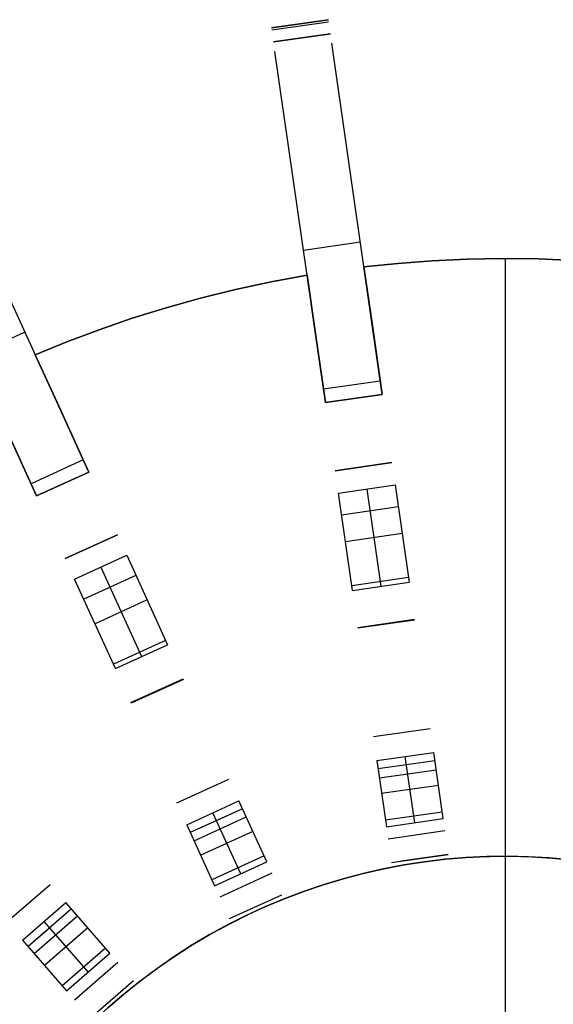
# Model space of a CAD drawing. Header units: millimetres. Extents: x 453 to 1057, y -213 to 387.
# Tile 9 of 17: x 653 to 765, y 181 to 387. Entities that reach past the tile are written whole.
import ezdxf

# ---------------------------------------------------------------- set-up
doc = ezdxf.new("R2010")
doc.units = ezdxf.units.MM

msp = doc.modelspace()

# ---------------------------------------------------------------- linework, layer by layer
for points in [[(706.09, 385.23), (717.97, 386.94)], [(706.09, 385.23), (717.97, 386.94)], [(717.97, 386.94), (706.09, 385.23)], [(706.15, 384.8), (718.03, 386.51)], [(706.51, 382.3), (718.39, 384.01)], [(718.39, 384.01), (706.51, 382.3)], [(729.23, 308.59), (718.68, 382)], [(717.35, 306.88), (706.8, 380.29)], [(667.85, 292.35), (637.04, 359.81)], [(656.93, 287.36), (626.13, 354.82)], [(724.66, 340.42), (712.78, 338.71)], [(784.66, 335.25), (777.02, 336.04), (769.42, 336.59), (761.89, 336.91), (754.42, 337.01), (747.03, 336.88), (739.72, 336.54), (732.51, 335.99), (725.4, 335.25)], [(784.66, 335.25), (777.02, 336.04), (769.42, 336.59), (761.89, 336.91), (754.42, 337.01), (747.03, 336.88), (739.72, 336.54), (732.51, 335.99), (725.4, 335.25)], [(725.4, 335.25), (732.51, 335.99), (739.72, 336.54), (747.03, 336.88), (754.42, 337.01), (761.89, 336.91), (769.42, 336.59), (777.02, 336.04), (784.66, 335.25)], [(784.66, 335.25), (777.02, 336.04), (769.42, 336.59), (761.89, 336.91), (754.42, 337.01), (747.03, 336.88), (739.72, 336.54), (732.51, 335.99), (725.4, 335.25)], [(725.4, 335.25), (732.51, 335.99), (739.72, 336.54), (747.03, 336.88), (754.42, 337.01), (761.89, 336.91), (769.42, 336.59), (777.02, 336.04), (784.66, 335.25)], [(725.4, 335.25), (732.51, 335.99), (739.72, 336.54), (747.03, 336.88), (754.42, 337.01), (761.89, 336.91), (769.42, 336.59), (777.02, 336.04), (784.66, 335.25)], [(755.03, 97.01), (755.03, 337.01)], [(755.03, 212.01), (755.03, 337.01)], [(755.03, 212.01), (755.03, 337.01)], [(755.03, 97.01), (755.03, 337.01)], [(725.4, 335.25), (727.1, 323.44)], [(727.1, 323.44), (725.4, 335.25)], [(725.4, 335.25), (727.1, 323.44)], [(727.1, 323.44), (725.4, 335.25)], [(713.52, 333.54), (705.97, 332.15), (698.52, 330.54), (691.2, 328.72), (684.01, 326.71), (676.96, 324.5), (670.04, 322.12), (663.28, 319.56), (656.66, 316.84)], [(713.52, 333.54), (705.97, 332.15), (698.52, 330.54), (691.2, 328.72), (684.01, 326.71), (676.96, 324.5), (670.04, 322.12), (663.28, 319.56), (656.66, 316.84)], [(656.66, 316.84), (663.28, 319.56), (670.04, 322.12), (676.96, 324.5), (684.01, 326.71), (691.2, 328.72), (698.52, 330.54), (705.97, 332.15), (713.52, 333.54)], [(713.52, 333.54), (705.97, 332.15), (698.52, 330.54), (691.2, 328.72), (684.01, 326.71), (676.96, 324.5), (670.04, 322.12), (663.28, 319.56), (656.66, 316.84)], [(656.66, 316.84), (663.28, 319.56), (670.04, 322.12), (676.96, 324.5), (684.01, 326.71), (691.2, 328.72), (698.52, 330.54), (705.97, 332.15), (713.52, 333.54)], [(656.66, 316.84), (663.28, 319.56), (670.04, 322.12), (676.96, 324.5), (684.01, 326.71), (691.2, 328.72), (698.52, 330.54), (705.97, 332.15), (713.52, 333.54)], [(715.22, 321.73), (713.52, 333.54)], [(713.52, 333.54), (715.22, 321.73)], [(715.22, 321.73), (713.52, 333.54)], [(713.52, 333.54), (715.22, 321.73)], [(727.1, 323.44), (729.23, 308.59)], [(729.23, 308.59), (727.1, 323.44)], [(727.1, 323.44), (729.23, 308.59)], [(729.23, 308.59), (727.1, 323.44)], [(654.49, 321.6), (643.58, 316.61)], [(717.35, 306.88), (715.22, 321.73)], [(715.22, 321.73), (717.35, 306.88)], [(717.35, 306.88), (715.22, 321.73)], [(715.22, 321.73), (717.35, 306.88)], [(656.66, 316.84), (661.62, 305.99)], [(661.62, 305.99), (656.66, 316.84)], [(656.66, 316.84), (661.62, 305.99)], [(661.62, 305.99), (656.66, 316.84)], [(728.83, 311.36), (716.96, 309.65)], [(717.35, 306.88), (729.23, 308.59)], [(717.35, 306.88), (729.23, 308.59)], [(717.35, 306.88), (729.23, 308.59)], [(717.35, 306.88), (729.23, 308.59)], [(717.35, 306.88), (729.23, 308.59)], [(717.35, 306.88), (729.23, 308.59)], [(729.23, 308.59), (717.35, 306.88)], [(729.23, 308.59), (717.35, 306.88)], [(729.23, 308.59), (717.35, 306.88)], [(661.62, 305.99), (667.85, 292.35)], [(667.85, 292.35), (661.62, 305.99)], [(661.62, 305.99), (667.85, 292.35)], [(667.85, 292.35), (661.62, 305.99)], [(656.93, 287.36), (650.7, 301.01)], [(650.7, 301.01), (656.93, 287.36)], [(656.93, 287.36), (650.7, 301.01)], [(650.7, 301.01), (656.93, 287.36)], [(666.69, 294.89), (655.77, 289.91)], [(719.41, 292.62), (731.28, 294.32)], [(731.28, 294.32), (719.41, 292.62)], [(656.93, 287.36), (667.85, 292.35)], [(656.93, 287.36), (667.85, 292.35)], [(656.93, 287.36), (667.85, 292.35)], [(656.93, 287.36), (667.85, 292.35)], [(656.93, 287.36), (667.85, 292.35)], [(656.93, 287.36), (667.85, 292.35)], [(667.85, 292.35), (656.93, 287.36)], [(667.85, 292.35), (656.93, 287.36)], [(667.85, 292.35), (656.93, 287.36)], [(720.08, 287.94), (731.96, 289.64)], [(726.02, 288.79), (728.94, 268.45)], [(731.96, 289.64), (734.88, 269.3)], [(723, 267.59), (720.08, 287.94)], [(732.61, 285.07), (720.74, 283.36)], [(662.92, 274.25), (673.84, 279.24)], [(673.84, 279.24), (662.92, 274.25)], [(733.42, 279.47), (721.54, 277.76)], [(664.89, 269.95), (675.8, 274.94)], [(675.8, 274.94), (684.34, 256.24)], [(670.34, 272.44), (678.88, 253.75)], [(673.42, 251.25), (664.89, 269.95)], [(677.72, 270.73), (666.81, 265.75)], [(734.74, 270.29), (722.86, 268.58)], [(723, 267.59), (734.88, 269.3)], [(680.07, 265.59), (669.16, 260.6)], [(724.12, 259.85), (736, 261.55)], [(736.02, 261.38), (724.14, 259.67)], [(683.93, 257.15), (673.01, 252.16)], [(673.42, 251.25), (684.34, 256.24)], [(676.68, 244.14), (687.59, 249.12)], [(687.66, 248.96), (676.75, 243.98)], [(727.4, 237.01), (739.28, 238.72)], [(728.12, 232.03), (740, 233.73)], [(736.05, 219.02), (734.06, 232.88)], [(741.99, 219.88), (740, 233.73)], [(728.12, 232.03), (730.11, 218.17)], [(740.25, 231.98), (728.37, 230.27)], [(728.64, 228.38), (740.52, 230.09)], [(686.26, 223.15), (697.17, 228.14)], [(740.99, 226.81), (729.11, 225.1)], [(688.35, 218.57), (699.27, 223.56)], [(705.08, 210.82), (699.27, 223.56)], [(700, 221.94), (689.09, 216.96)], [(700, 221.94), (690.91, 217.79)], [(699.63, 208.33), (693.81, 221.06)], [(741.79, 221.24), (729.91, 219.53)], [(688.35, 218.57), (694.17, 205.83)], [(689.88, 215.22), (700.8, 220.21)], [(730.11, 218.17), (741.99, 219.88)], [(702.17, 217.19), (691.26, 212.2)], [(742.36, 217.3), (730.48, 215.59)], [(731.19, 210.68), (743.06, 212.39)], [(743.06, 212.39), (733.17, 210.97)], [(672.58, 180.96), (675.89, 183.76), (679.29, 186.45), (682.79, 189.02), (686.37, 191.47), (690.04, 193.79), (693.79, 195.98), (697.61, 198.04), (701.49, 199.96), (705.45, 201.75), (709.46, 203.4), (713.53, 204.92), (717.64, 206.29), (721.81, 207.51), (726.01, 208.59), (730.24, 209.53), (734.51, 210.31), (738.8, 210.95), (743.12, 211.44), (747.44, 211.78), (751.78, 211.96), (756.11, 212), (760.45, 211.89), (764.78, 211.63), (769.1, 211.21)], [(704.51, 212.07), (693.59, 207.09)], [(694.17, 205.83), (705.08, 210.82)], [(706.16, 208.45), (695.25, 203.47)], [(650.69, 198.26), (659.76, 206.12)], [(697.31, 198.95), (708.23, 203.94)], [(653.99, 194.46), (663.06, 202.31)], [(672.22, 191.73), (663.06, 202.31)], [(664.22, 200.97), (655.15, 193.12)], [(656.4, 191.67), (665.46, 199.53)], [(667.69, 187.8), (658.52, 198.38)], [(659.11, 196.55), (655.15, 193.12)], [(667.64, 197.02), (658.57, 189.16)], [(653.99, 194.46), (663.16, 183.87)], [(671.32, 192.77), (662.25, 184.92)], [(663.16, 183.87), (672.22, 191.73)], [(673.93, 189.76), (664.86, 181.91)], [(668.11, 178.16), (677.18, 186.02)]]:
    msp.add_lwpolyline(points)
at = {"extrusion": (0.989821, 0.142315, -4.51149e-15)}
msp.add_lwpolyline([(280.39, -247.38), (280.47, -247.13), (280.55, -246.87), (280.61, -246.61), (280.67, -246.35), (280.72, -246.09), (280.76, -245.83), (280.79, -245.57), (280.81, -245.3), (280.82, -245.04), (280.83, -244.77)], dxfattribs=at)
at = {"extrusion": (1, 0, 0)}
for points in [[(385.23, -244.77), (385.23, -126.86)], [(386.09, -126.86), (386.09, -244.77)], [(386.94, -126.86), (386.94, -244.77)], [(335.25, -160), (335.25, -172)], [(335.25, -242), (335.25, -254)], [(333.54, -160), (333.54, -172)], [(333.54, -242), (333.54, -254)], [(316.84, -160), (316.84, -172)], [(316.84, -242), (316.84, -254)], [(306.88, -143), (306.88, -160)], [(306.88, -172), (306.88, -242)], [(306.88, -254), (306.88, -288)], [(307.74, -160), (307.74, -143)], [(307.74, -242), (307.74, -172)], [(307.74, -288), (307.74, -254)], [(308.59, -160), (308.59, -143)], [(308.59, -242), (308.59, -172)], [(308.59, -288), (308.59, -254)], [(299, -51.1), (299, -133.31)], [(299, -333.58), (299, -504.14)], [(297.29, -51.1), (297.29, -133.31)], [(297.29, -333.58), (297.29, -504.14)], [(292.35, -160), (292.35, -143)], [(292.35, -242), (292.35, -172)], [(292.35, -288), (292.35, -254)], [(289.86, -160), (289.86, -143)], [(289.86, -242), (289.86, -172)], [(289.86, -288), (289.86, -254)], [(287.36, -143), (287.36, -160)], [(287.36, -172), (287.36, -242)], [(287.36, -254), (287.36, -288)], [(283.53, -51.1), (283.53, -133.31)], [(283.53, -333.58), (283.53, -504.14)], [(278.55, -51.1), (278.55, -133.31)], [(278.55, -333.58), (278.55, -504.14)], [(212.01, -159.99), (212.01, -172.01)]]:
    msp.add_lwpolyline(points, dxfattribs=at)
at = {"extrusion": (0.989821, 0.142315, 3.01278e-14)}
msp.add_lwpolyline([(280.83, -126.86), (280.82, -126.59), (280.81, -126.32), (280.78, -126.04), (280.75, -125.77), (280.71, -125.5), (280.66, -125.23), (280.6, -124.96), (280.53, -124.7), (280.45, -124.44), (280.36, -124.18), (280.27, -123.92), (280.16, -123.67), (280.05, -123.42), (279.92, -123.17), (279.79, -122.93), (279.66, -122.7), (279.51, -122.46), (279.35, -122.24), (279.19, -122.02), (279.02, -121.8), (278.85, -121.59), (278.66, -121.39), (278.47, -121.19), (278.27, -121), (278.07, -120.82), (277.86, -120.65)], dxfattribs=at)
at = {"extrusion": (0.989821, 0.142315, 1.70167e-14)}
msp.add_lwpolyline([(280.83, -244.77), (280.82, -245.04), (280.81, -245.3), (280.79, -245.57), (280.76, -245.83), (280.72, -246.09), (280.67, -246.35), (280.61, -246.61), (280.55, -246.87), (280.47, -247.13), (280.39, -247.38)], dxfattribs=at)
at = {"extrusion": (0.989821, 0.142315, -2.87959e-14)}
msp.add_lwpolyline([(277.86, -120.65), (278.07, -120.82), (278.27, -121), (278.47, -121.19), (278.66, -121.39), (278.85, -121.59), (279.02, -121.8), (279.19, -122.02), (279.35, -122.24), (279.51, -122.46), (279.66, -122.7), (279.79, -122.93), (279.92, -123.17), (280.05, -123.42), (280.16, -123.67), (280.27, -123.92), (280.36, -124.18), (280.45, -124.44), (280.53, -124.7), (280.6, -124.96), (280.66, -125.23), (280.71, -125.5), (280.75, -125.77), (280.78, -126.04), (280.81, -126.32), (280.82, -126.59), (280.83, -126.86)], dxfattribs=at)
at = {"extrusion": (0.998926, 0.014947, 0.043856)}
for points in [[(374.96, -278.62), (282.58, -549.36)], [(375.72, -278.88), (283.35, -549.62)], [(281.82, -549.1), (374.19, -278.36)]]:
    msp.add_lwpolyline(points, dxfattribs=at)
at = {"extrusion": (0.989821, 0.142315, -1.24868e-14)}
msp.add_lwpolyline([(280.83, -244.77), (280.82, -245.04), (280.81, -245.3), (280.79, -245.57), (280.76, -245.83), (280.72, -246.09), (280.67, -246.35), (280.61, -246.61), (280.55, -246.87), (280.47, -247.13), (280.39, -247.38)], dxfattribs=at)
at = {"extrusion": (0.989821, 0.142315, 9.63468e-14)}
msp.add_lwpolyline([(277.86, -120.65), (278.07, -120.82), (278.27, -121), (278.47, -121.19), (278.66, -121.39), (278.85, -121.59), (279.02, -121.8), (279.19, -122.02), (279.35, -122.24), (279.51, -122.46), (279.66, -122.7), (279.79, -122.93), (279.92, -123.17), (280.05, -123.42), (280.16, -123.67), (280.27, -123.92), (280.36, -124.18), (280.45, -124.44), (280.53, -124.7), (280.6, -124.96), (280.66, -125.23), (280.71, -125.5), (280.75, -125.77), (280.78, -126.04), (280.81, -126.32), (280.82, -126.59), (280.83, -126.86)], dxfattribs=at)
at = {"extrusion": (0.993865, 0.085602, -0.070032)}
for points in [[(174.06, 50.82), (320.6, -68.34)], [(174.4, 51.24), (320.94, -67.92)], [(320.26, -68.76), (173.72, 50.4)]]:
    msp.add_lwpolyline(points, dxfattribs=at)
at = {"extrusion": (0.990812, 0.040424, 0.129063)}
for points in [[(337.76, -329.13), (251.53, -601.9)], [(335.49, -328.41), (249.27, -601.18)], [(247, -600.46), (333.22, -327.7)]]:
    msp.add_lwpolyline(points, dxfattribs=at)
at = {"extrusion": (0.946454, 0.241131, -0.214663)}
for points in [[(48.95, 155.37), (193.39, 33.67)], [(47.88, 154.11), (192.32, 32.41)], [(191.25, 31.14), (46.81, 152.84)]]:
    msp.add_lwpolyline(points, dxfattribs=at)
at = {"extrusion": (0.860812, 0.347235, -0.372062)}
for points in [[(-55.66, 254.68), (83.18, 126.63)], [(-57.6, 252.57), (81.23, 124.51)]]:
    msp.add_lwpolyline(points, dxfattribs=at)
at = {"extrusion": (0.994924, 0.070793, -0.07152)}
for points in [[(178, -12.3), (255.2, -89.9)], [(255.63, -89.47), (178.43, -11.87)], [(256.06, -89.04), (178.86, -11.45)]]:
    msp.add_lwpolyline(points, dxfattribs=at)
at = {"extrusion": (0.999562, 0.006092, 0.028955)}
for points in [[(302.51, -308.7), (255.43, -532.37)], [(256.25, -532.54), (303.32, -308.88)], [(257.06, -532.71), (304.14, -309.05)]]:
    msp.add_lwpolyline(points, dxfattribs=at)
at = {"extrusion": (0.989821, 0.142315, -1.36263e-14)}
msp.add_lwpolyline([(182.53, -521.23), (182.7, -521.23), (182.87, -521.22), (183.04, -521.21), (183.21, -521.19), (183.38, -521.16), (183.55, -521.13), (183.72, -521.09), (183.89, -521.05), (184.05, -521), (184.22, -520.94), (184.38, -520.88), (184.53, -520.81), (184.69, -520.74), (184.85, -520.66), (185, -520.58), (185.14, -520.49), (185.29, -520.4), (185.43, -520.3), (185.57, -520.2), (185.7, -520.1), (185.84, -519.98), (185.96, -519.87), (186.09, -519.75), (186.2, -519.62), (186.32, -519.49), (186.43, -519.36), (186.53, -519.23), (186.63, -519.09), (186.73, -518.94), (186.82, -518.8), (186.91, -518.65), (186.99, -518.5), (187.06, -518.34), (187.13, -518.18), (187.2, -518.02), (187.26, -517.86)], dxfattribs=at)
at = {"extrusion": (0.989821, 0.142315, 7.79619e-14)}
msp.add_lwpolyline([(187.26, -517.86), (187.2, -518.02), (187.13, -518.18), (187.06, -518.34), (186.99, -518.5), (186.91, -518.65), (186.82, -518.8), (186.73, -518.94), (186.63, -519.09), (186.53, -519.23), (186.43, -519.36), (186.32, -519.49), (186.2, -519.62), (186.09, -519.75), (185.96, -519.87), (185.84, -519.98), (185.7, -520.1), (185.57, -520.2), (185.43, -520.3), (185.29, -520.4), (185.14, -520.49), (185, -520.58), (184.85, -520.66), (184.69, -520.74), (184.53, -520.81), (184.38, -520.88), (184.22, -520.94), (184.05, -521), (183.89, -521.05), (183.72, -521.09), (183.55, -521.13), (183.38, -521.16), (183.21, -521.19), (183.04, -521.21), (182.87, -521.22), (182.7, -521.23), (182.53, -521.23)], dxfattribs=at)
at = {"extrusion": (0.989821, 0.142315, -7.44152e-14)}
msp.add_lwpolyline([(187.26, -517.86), (187.2, -518.02), (187.13, -518.18), (187.06, -518.34), (186.99, -518.5), (186.91, -518.65), (186.82, -518.8), (186.73, -518.94), (186.63, -519.09), (186.53, -519.23), (186.43, -519.36), (186.32, -519.49), (186.2, -519.62), (186.09, -519.75), (185.96, -519.87), (185.84, -519.98), (185.7, -520.1), (185.57, -520.2), (185.43, -520.3), (185.29, -520.4), (185.14, -520.49), (185, -520.58), (184.85, -520.66), (184.69, -520.74), (184.53, -520.81), (184.38, -520.88), (184.22, -520.94), (184.05, -521), (183.89, -521.05), (183.72, -521.09), (183.55, -521.13), (183.38, -521.16), (183.21, -521.19), (183.04, -521.21), (182.87, -521.22), (182.7, -521.23), (182.53, -521.23)], dxfattribs=at)
at = {"extrusion": (0.955885, 0.197657, -0.217294)}
for points in [[(151.05, 15.39), (75.6, 94.69)], [(149.72, 14.12), (74.26, 93.42)], [(72.93, 92.14), (148.38, 12.85)]]:
    msp.add_lwpolyline(points, dxfattribs=at)
at = {"extrusion": (0.996263, 0.016396, 0.084799)}
for points in [[(237.77, -568.37), (281.32, -344)], [(235.37, -567.91), (278.92, -343.53)], [(276.51, -343.06), (232.97, -567.44)]]:
    msp.add_lwpolyline(points, dxfattribs=at)
at = {"extrusion": (0.909632, 0.415415, -9.56417e-14)}
msp.add_lwpolyline([(-25.92, -517.86), (-25.98, -518.02), (-26.04, -518.18), (-26.11, -518.34), (-26.19, -518.5), (-26.27, -518.65), (-26.35, -518.8), (-26.45, -518.94), (-26.54, -519.09), (-26.64, -519.23), (-26.75, -519.36), (-26.86, -519.49), (-26.97, -519.62), (-27.09, -519.75), (-27.21, -519.87), (-27.34, -519.98), (-27.47, -520.1), (-27.61, -520.2), (-27.74, -520.3), (-27.89, -520.4), (-28.03, -520.49), (-28.18, -520.58), (-28.33, -520.66), (-28.48, -520.74), (-28.64, -520.81), (-28.8, -520.88), (-28.96, -520.94), (-29.12, -521), (-29.29, -521.05), (-29.45, -521.09), (-29.62, -521.13), (-29.79, -521.16), (-29.96, -521.19), (-30.13, -521.21), (-30.3, -521.22), (-30.48, -521.23), (-30.65, -521.23)], dxfattribs=at)
at = {"extrusion": (0.909632, 0.415415, 4.89124e-14)}
msp.add_lwpolyline([(-25.92, -517.86), (-25.98, -518.02), (-26.04, -518.18), (-26.11, -518.34), (-26.19, -518.5), (-26.27, -518.65), (-26.35, -518.8), (-26.45, -518.94), (-26.54, -519.09), (-26.64, -519.23), (-26.75, -519.36), (-26.86, -519.49), (-26.97, -519.62), (-27.09, -519.75), (-27.21, -519.87), (-27.34, -519.98), (-27.47, -520.1), (-27.61, -520.2), (-27.74, -520.3), (-27.89, -520.4), (-28.03, -520.49), (-28.18, -520.58), (-28.33, -520.66), (-28.48, -520.74), (-28.64, -520.81), (-28.8, -520.88), (-28.96, -520.94), (-29.12, -521), (-29.29, -521.05), (-29.45, -521.09), (-29.62, -521.13), (-29.79, -521.16), (-29.96, -521.19), (-30.13, -521.21), (-30.3, -521.22), (-30.48, -521.23), (-30.65, -521.23)], dxfattribs=at)
at = {"extrusion": (0.909632, 0.415415, 2.95051e-15)}
msp.add_lwpolyline([(-30.65, -521.23), (-30.48, -521.23), (-30.3, -521.22), (-30.13, -521.21), (-29.96, -521.19), (-29.79, -521.16), (-29.62, -521.13), (-29.45, -521.09), (-29.29, -521.05), (-29.12, -521), (-28.96, -520.94), (-28.8, -520.88), (-28.64, -520.81), (-28.48, -520.74), (-28.33, -520.66), (-28.18, -520.58), (-28.03, -520.49), (-27.89, -520.4), (-27.74, -520.3), (-27.61, -520.2), (-27.47, -520.1), (-27.34, -519.98), (-27.21, -519.87), (-27.09, -519.75), (-26.97, -519.62), (-26.86, -519.49), (-26.75, -519.36), (-26.64, -519.23), (-26.54, -519.09), (-26.45, -518.94), (-26.35, -518.8), (-26.27, -518.65), (-26.19, -518.5), (-26.11, -518.34), (-26.04, -518.18), (-25.98, -518.02), (-25.92, -517.86)], dxfattribs=at)
at = {"extrusion": (0.989821, 0.142315, 1.11828e-15)}
msp.add_lwpolyline([(161.97, -521.23), (161.7, -521.23), (161.43, -521.22), (161.15, -521.19), (160.88, -521.16), (160.61, -521.12), (160.34, -521.07), (160.07, -521.01), (159.81, -520.94), (159.55, -520.86), (159.29, -520.77), (159.03, -520.67), (158.78, -520.57), (158.53, -520.45), (158.28, -520.33), (158.04, -520.2), (157.81, -520.06), (157.58, -519.92), (157.35, -519.76), (157.13, -519.6), (156.91, -519.43), (156.7, -519.25), (156.5, -519.07), (156.31, -518.88), (156.12, -518.68), (155.93, -518.48), (155.76, -518.27), (155.59, -518.05), (155.43, -517.83), (155.27, -517.6), (155.13, -517.37), (154.99, -517.14), (154.86, -516.89), (154.74, -516.65), (154.63, -516.4), (154.52, -516.15), (154.43, -515.89), (154.34, -515.63), (154.26, -515.37), (154.19, -515.1), (154.14, -514.83), (154.08, -514.57), (154.04, -514.29), (154.01, -514.02), (153.99, -513.75), (153.98, -513.48), (153.97, -513.2), (153.98, -512.93), (153.99, -512.65), (154.02, -512.38), (154.05, -512.11), (154.1, -511.84), (154.15, -511.57)], dxfattribs=at)
at = {"extrusion": (0.989821, 0.142315, 1.14024e-14)}
msp.add_lwpolyline([(161.97, -521.23), (161.7, -521.23), (161.43, -521.22), (161.15, -521.19), (160.88, -521.16), (160.61, -521.12), (160.34, -521.07), (160.07, -521.01), (159.81, -520.94), (159.55, -520.86), (159.29, -520.77), (159.03, -520.67), (158.78, -520.57), (158.53, -520.45), (158.28, -520.33), (158.04, -520.2), (157.81, -520.06), (157.58, -519.92), (157.35, -519.76), (157.13, -519.6), (156.91, -519.43), (156.7, -519.25), (156.5, -519.07), (156.31, -518.88), (156.12, -518.68), (155.93, -518.48), (155.76, -518.27), (155.59, -518.05), (155.43, -517.83), (155.27, -517.6), (155.13, -517.37), (154.99, -517.14), (154.86, -516.89), (154.74, -516.65), (154.63, -516.4), (154.52, -516.15), (154.43, -515.89), (154.34, -515.63), (154.26, -515.37), (154.19, -515.1), (154.14, -514.83), (154.08, -514.57), (154.04, -514.29), (154.01, -514.02), (153.99, -513.75), (153.98, -513.48), (153.97, -513.2), (153.98, -512.93), (153.99, -512.65), (154.02, -512.38), (154.05, -512.11), (154.1, -511.84), (154.15, -511.57)], dxfattribs=at)
at = {"extrusion": (0.989821, 0.142315, -7.51988e-15)}
msp.add_lwpolyline([(154.15, -511.57), (154.1, -511.84), (154.05, -512.11), (154.02, -512.38), (153.99, -512.65), (153.98, -512.93), (153.97, -513.2), (153.98, -513.48), (153.99, -513.75), (154.01, -514.02), (154.04, -514.29), (154.08, -514.57), (154.14, -514.83), (154.19, -515.1), (154.26, -515.37), (154.34, -515.63), (154.43, -515.89), (154.52, -516.15), (154.63, -516.4), (154.74, -516.65), (154.86, -516.89), (154.99, -517.14), (155.13, -517.37), (155.27, -517.6), (155.43, -517.83), (155.59, -518.05), (155.76, -518.27), (155.93, -518.48), (156.12, -518.68), (156.31, -518.88), (156.5, -519.07), (156.7, -519.25), (156.91, -519.43), (157.13, -519.6), (157.35, -519.76), (157.58, -519.92), (157.81, -520.06), (158.04, -520.2), (158.28, -520.33), (158.53, -520.45), (158.78, -520.57), (159.03, -520.67), (159.29, -520.77), (159.55, -520.86), (159.81, -520.94), (160.07, -521.01), (160.34, -521.07), (160.61, -521.12), (160.88, -521.16), (161.15, -521.19), (161.43, -521.22), (161.7, -521.23), (161.97, -521.23)], dxfattribs=at)
at = {"extrusion": (0.886329, 0.279191, -0.369423)}
for points in [[(63.15, 112.1), (-7.87, 195.39)], [(60.76, 110.06), (-10.26, 193.35)], [(-12.64, 191.32), (58.38, 108.03)]]:
    msp.add_lwpolyline(points, dxfattribs=at)
at = {"extrusion": (0.909632, 0.415415, -4.76746e-15)}
msp.add_lwpolyline([(-51.2, -521.23), (-51.48, -521.23), (-51.75, -521.22), (-52.02, -521.19), (-52.29, -521.16), (-52.57, -521.12), (-52.83, -521.07), (-53.1, -521.01), (-53.37, -520.94), (-53.63, -520.86), (-53.89, -520.77), (-54.14, -520.67), (-54.4, -520.57), (-54.65, -520.45), (-54.89, -520.33), (-55.13, -520.2), (-55.37, -520.06), (-55.6, -519.92), (-55.83, -519.76), (-56.05, -519.6), (-56.26, -519.43), (-56.47, -519.25), (-56.67, -519.07), (-56.87, -518.88), (-57.06, -518.68), (-57.24, -518.48), (-57.42, -518.27), (-57.59, -518.05), (-57.75, -517.83), (-57.9, -517.6), (-58.05, -517.37), (-58.19, -517.14), (-58.32, -516.89), (-58.44, -516.65), (-58.55, -516.4), (-58.65, -516.15), (-58.75, -515.89), (-58.84, -515.63), (-58.91, -515.37), (-58.98, -515.1), (-59.04, -514.83), (-59.09, -514.57), (-59.13, -514.29), (-59.16, -514.02), (-59.19, -513.75), (-59.2, -513.48), (-59.2, -513.2), (-59.2, -512.93), (-59.18, -512.65), (-59.16, -512.38), (-59.12, -512.11), (-59.08, -511.84), (-59.03, -511.57)], dxfattribs=at)
at = {"extrusion": (0.909632, 0.415415, 1.35488e-14)}
msp.add_lwpolyline([(-51.2, -521.23), (-51.48, -521.23), (-51.75, -521.22), (-52.02, -521.19), (-52.29, -521.16), (-52.57, -521.12), (-52.83, -521.07), (-53.1, -521.01), (-53.37, -520.94), (-53.63, -520.86), (-53.89, -520.77), (-54.14, -520.67), (-54.4, -520.57), (-54.65, -520.45), (-54.89, -520.33), (-55.13, -520.2), (-55.37, -520.06), (-55.6, -519.92), (-55.83, -519.76), (-56.05, -519.6), (-56.26, -519.43), (-56.47, -519.25), (-56.67, -519.07), (-56.87, -518.88), (-57.06, -518.68), (-57.24, -518.48), (-57.42, -518.27), (-57.59, -518.05), (-57.75, -517.83), (-57.9, -517.6), (-58.05, -517.37), (-58.19, -517.14), (-58.32, -516.89), (-58.44, -516.65), (-58.55, -516.4), (-58.65, -516.15), (-58.75, -515.89), (-58.84, -515.63), (-58.91, -515.37), (-58.98, -515.1), (-59.04, -514.83), (-59.09, -514.57), (-59.13, -514.29), (-59.16, -514.02), (-59.19, -513.75), (-59.2, -513.48), (-59.2, -513.2), (-59.2, -512.93), (-59.18, -512.65), (-59.16, -512.38), (-59.12, -512.11), (-59.08, -511.84), (-59.03, -511.57)], dxfattribs=at)
at = {"extrusion": (0.909632, 0.415415, 1.52292e-14)}
msp.add_lwpolyline([(-59.03, -511.57), (-59.08, -511.84), (-59.12, -512.11), (-59.16, -512.38), (-59.18, -512.65), (-59.2, -512.93), (-59.2, -513.2), (-59.2, -513.48), (-59.19, -513.75), (-59.16, -514.02), (-59.13, -514.29), (-59.09, -514.57), (-59.04, -514.83), (-58.98, -515.1), (-58.91, -515.37), (-58.84, -515.63), (-58.75, -515.89), (-58.65, -516.15), (-58.55, -516.4), (-58.44, -516.65), (-58.32, -516.89), (-58.19, -517.14), (-58.05, -517.37), (-57.9, -517.6), (-57.75, -517.83), (-57.59, -518.05), (-57.42, -518.27), (-57.24, -518.48), (-57.06, -518.68), (-56.87, -518.88), (-56.67, -519.07), (-56.47, -519.25), (-56.26, -519.43), (-56.05, -519.6), (-55.83, -519.76), (-55.6, -519.92), (-55.37, -520.06), (-55.13, -520.2), (-54.89, -520.33), (-54.65, -520.45), (-54.4, -520.57), (-54.14, -520.67), (-53.89, -520.77), (-53.63, -520.86), (-53.37, -520.94), (-53.1, -521.01), (-52.83, -521.07), (-52.57, -521.12), (-52.29, -521.16), (-52.02, -521.19), (-51.75, -521.22), (-51.48, -521.23), (-51.2, -521.23)], dxfattribs=at)
at = {"extrusion": (0.989821, 0.142315, 1.93183e-14)}
msp.add_lwpolyline([(131.08, -1.78), (130.86, -1.62), (130.64, -1.45), (130.42, -1.3), (130.19, -1.16), (129.95, -1.02), (129.71, -0.89), (129.47, -0.77), (129.22, -0.66), (128.97, -0.55), (128.71, -0.46), (128.46, -0.37), (128.19, -0.29), (127.93, -0.23), (127.67, -0.17), (127.4, -0.12), (127.13, -0.07), (126.86, -0.04), (126.59, -0.02), (126.32, 0), (126.04, 0)], dxfattribs=at)
at = {"extrusion": (0.989821, 0.142315, 1.51256e-13)}
msp.add_lwpolyline([(126.04, 0), (126.32, 0), (126.59, -0.02), (126.86, -0.04), (127.13, -0.07), (127.4, -0.12), (127.67, -0.17), (127.93, -0.23), (128.19, -0.29), (128.46, -0.37), (128.71, -0.46), (128.97, -0.55), (129.22, -0.66), (129.47, -0.77), (129.71, -0.89), (129.95, -1.02), (130.19, -1.16), (130.42, -1.3), (130.64, -1.45), (130.86, -1.62), (131.08, -1.78)], dxfattribs=at)
at = {"extrusion": (0.989821, 0.142315, -5.70362e-14)}
msp.add_lwpolyline([(126.04, 0), (126.32, 0), (126.59, -0.02), (126.86, -0.04), (127.13, -0.07), (127.4, -0.12), (127.67, -0.17), (127.93, -0.23), (128.19, -0.29), (128.46, -0.37), (128.71, -0.46), (128.97, -0.55), (129.22, -0.66), (129.47, -0.77), (129.71, -0.89), (129.95, -1.02), (130.19, -1.16), (130.42, -1.3), (130.64, -1.45), (130.86, -1.62), (131.08, -1.78)], dxfattribs=at)
at = {"extrusion": (0.989821, 0.142315, 1.4029e-13)}
msp.add_lwpolyline([(124.27, -65.6), (124.09, -65.41), (123.92, -65.22), (123.75, -65.03), (123.59, -64.82), (123.43, -64.61), (123.28, -64.4), (123.14, -64.18), (123.01, -63.96), (122.88, -63.74), (122.76, -63.51), (122.65, -63.27), (122.55, -63.03), (122.45, -62.79), (122.36, -62.55)], dxfattribs=at)
at = {"extrusion": (0.989821, 0.142315, -9.46686e-14)}
msp.add_lwpolyline([(124.27, -65.6), (124.09, -65.41), (123.92, -65.22), (123.75, -65.03), (123.59, -64.82), (123.43, -64.61), (123.28, -64.4), (123.14, -64.18), (123.01, -63.96), (122.88, -63.74), (122.76, -63.51), (122.65, -63.27), (122.55, -63.03), (122.45, -62.79), (122.36, -62.55)], dxfattribs=at)
at = {"extrusion": (0.989821, 0.142315, -1.16962e-13)}
msp.add_lwpolyline([(124.27, -65.6), (124.09, -65.41), (123.92, -65.22), (123.75, -65.03), (123.59, -64.82), (123.43, -64.61), (123.28, -64.4), (123.14, -64.18), (123.01, -63.96), (122.88, -63.74), (122.76, -63.51), (122.65, -63.27), (122.55, -63.03), (122.45, -62.79), (122.36, -62.55)], dxfattribs=at)
at = {"extrusion": (0.998926, 0.014947, -0.043856)}
for points in [[(218.22, -30.13), (200.48, 21.87)], [(218.99, -29.87), (201.25, 22.13)], [(199.72, 21.61), (217.46, -30.39)]]:
    msp.add_lwpolyline(points, dxfattribs=at)
at = {"extrusion": (0.909632, 0.415415, 1.55842e-13)}
msp.add_lwpolyline([(-87.13, 0), (-86.86, 0), (-86.59, -0.02), (-86.32, -0.04), (-86.05, -0.07), (-85.78, -0.12), (-85.51, -0.17), (-85.24, -0.23), (-84.98, -0.29), (-84.72, -0.37), (-84.46, -0.46), (-84.21, -0.55), (-83.96, -0.66), (-83.71, -0.77), (-83.46, -0.89), (-83.22, -1.02), (-82.99, -1.16), (-82.76, -1.3), (-82.53, -1.45), (-82.31, -1.62), (-82.1, -1.78)], dxfattribs=at)
at = {"extrusion": (0.909632, 0.415415, 2.15999e-14)}
msp.add_lwpolyline([(-87.13, 0), (-86.86, 0), (-86.59, -0.02), (-86.32, -0.04), (-86.05, -0.07), (-85.78, -0.12), (-85.51, -0.17), (-85.24, -0.23), (-84.98, -0.29), (-84.72, -0.37), (-84.46, -0.46), (-84.21, -0.55), (-83.96, -0.66), (-83.71, -0.77), (-83.46, -0.89), (-83.22, -1.02), (-82.99, -1.16), (-82.76, -1.3), (-82.53, -1.45), (-82.31, -1.62), (-82.1, -1.78)], dxfattribs=at)
at = {"extrusion": (0.909632, 0.415415, -2.87751e-13)}
msp.add_lwpolyline([(-82.1, -1.78), (-82.31, -1.62), (-82.53, -1.45), (-82.76, -1.3), (-82.99, -1.16), (-83.22, -1.02), (-83.46, -0.89), (-83.71, -0.77), (-83.96, -0.66), (-84.21, -0.55), (-84.46, -0.46), (-84.72, -0.37), (-84.98, -0.29), (-85.24, -0.23), (-85.51, -0.17), (-85.78, -0.12), (-86.05, -0.07), (-86.32, -0.04), (-86.59, -0.02), (-86.86, 0), (-87.13, 0)], dxfattribs=at)
at = {"extrusion": (0.909632, 0.415415, -3.36647e-13)}
msp.add_lwpolyline([(-88.9, -65.6), (-89.09, -65.41), (-89.26, -65.22), (-89.43, -65.03), (-89.59, -64.82), (-89.74, -64.61), (-89.89, -64.4), (-90.03, -64.18), (-90.17, -63.96), (-90.29, -63.74), (-90.41, -63.51), (-90.52, -63.27), (-90.63, -63.03), (-90.72, -62.79), (-90.81, -62.55)], dxfattribs=at)
at = {"extrusion": (0.909632, 0.415415, -8.06578e-14)}
msp.add_lwpolyline([(-88.9, -65.6), (-89.09, -65.41), (-89.26, -65.22), (-89.43, -65.03), (-89.59, -64.82), (-89.74, -64.61), (-89.89, -64.4), (-90.03, -64.18), (-90.17, -63.96), (-90.29, -63.74), (-90.41, -63.51), (-90.52, -63.27), (-90.63, -63.03), (-90.72, -62.79), (-90.81, -62.55)], dxfattribs=at)
at = {"extrusion": (0.990812, 0.040424, -0.129063)}
for points in [[(191.46, 29.5), (174.9, 81.89)], [(189.19, 28.79), (172.63, 81.17)], [(170.36, 80.45), (186.92, 28.07)]]:
    msp.add_lwpolyline(points, dxfattribs=at)
at = {"extrusion": (0.989821, 0.142315, 3.71194e-15)}
msp.add_lwpolyline([(104.48, -10.6), (104.39, -10.34), (104.32, -10.08), (104.25, -9.81), (104.19, -9.54), (104.14, -9.26), (104.1, -8.99), (104.07, -8.71), (104.05, -8.44), (104.04, -8.16), (104.04, -7.89), (104.05, -7.61), (104.07, -7.33), (104.1, -7.06), (104.13, -6.78), (104.18, -6.51), (104.24, -6.24), (104.3, -5.97), (104.38, -5.7), (104.46, -5.44), (104.56, -5.18), (104.66, -4.92), (104.77, -4.67), (104.89, -4.42), (105.02, -4.17), (105.15, -3.93), (105.3, -3.7), (105.45, -3.47), (105.61, -3.24), (105.78, -3.02), (105.95, -2.81), (106.14, -2.6), (106.33, -2.4), (106.52, -2.21), (106.73, -2.02), (106.94, -1.84), (107.15, -1.67), (107.38, -1.5), (107.6, -1.34), (107.84, -1.19), (108.07, -1.05), (108.32, -0.92), (108.56, -0.8), (108.82, -0.68), (109.07, -0.57), (109.33, -0.47), (109.59, -0.38), (109.86, -0.3), (110.12, -0.23), (110.39, -0.17), (110.67, -0.12), (110.94, -0.08), (111.21, -0.04), (111.49, -0.02), (111.77, 0), (112.04, 0)], dxfattribs=at)
at = {"extrusion": (0.989821, 0.142315, -8.42676e-15)}
msp.add_lwpolyline([(104.48, -10.6), (104.39, -10.34), (104.32, -10.08), (104.25, -9.81), (104.19, -9.54), (104.14, -9.26), (104.1, -8.99), (104.07, -8.71), (104.05, -8.44), (104.04, -8.16), (104.04, -7.89), (104.05, -7.61), (104.07, -7.33), (104.1, -7.06), (104.13, -6.78), (104.18, -6.51), (104.24, -6.24), (104.3, -5.97), (104.38, -5.7), (104.46, -5.44), (104.56, -5.18), (104.66, -4.92), (104.77, -4.67), (104.89, -4.42), (105.02, -4.17), (105.15, -3.93), (105.3, -3.7), (105.45, -3.47), (105.61, -3.24), (105.78, -3.02), (105.95, -2.81), (106.14, -2.6), (106.33, -2.4), (106.52, -2.21), (106.73, -2.02), (106.94, -1.84), (107.15, -1.67), (107.38, -1.5), (107.6, -1.34), (107.84, -1.19), (108.07, -1.05), (108.32, -0.92), (108.56, -0.8), (108.82, -0.68), (109.07, -0.57), (109.33, -0.47), (109.59, -0.38), (109.86, -0.3), (110.12, -0.23), (110.39, -0.17), (110.67, -0.12), (110.94, -0.08), (111.21, -0.04), (111.49, -0.02), (111.77, 0), (112.04, 0)], dxfattribs=at)
at = {"extrusion": (0.909632, 0.415415, -1.34511e-13)}
msp.add_lwpolyline([(-88.9, -65.6), (-89.09, -65.41), (-89.26, -65.22), (-89.43, -65.03), (-89.59, -64.82), (-89.74, -64.61), (-89.89, -64.4), (-90.03, -64.18), (-90.17, -63.96), (-90.29, -63.74), (-90.41, -63.51), (-90.52, -63.27), (-90.63, -63.03), (-90.72, -62.79), (-90.81, -62.55)], dxfattribs=at)
at = {"extrusion": (0.989821, 0.142315, -2.79375e-15)}
msp.add_lwpolyline([(112.04, 0), (111.77, 0), (111.49, -0.02), (111.21, -0.04), (110.94, -0.08), (110.67, -0.12), (110.39, -0.17), (110.12, -0.23), (109.86, -0.3), (109.59, -0.38), (109.33, -0.47), (109.07, -0.57), (108.82, -0.68), (108.56, -0.8), (108.32, -0.92), (108.07, -1.05), (107.84, -1.19), (107.6, -1.34), (107.38, -1.5), (107.15, -1.67), (106.94, -1.84), (106.73, -2.02), (106.52, -2.21), (106.33, -2.4), (106.14, -2.6), (105.95, -2.81), (105.78, -3.02), (105.61, -3.24), (105.45, -3.47), (105.3, -3.7), (105.15, -3.93), (105.02, -4.17), (104.89, -4.42), (104.77, -4.67), (104.66, -4.92), (104.56, -5.18), (104.46, -5.44), (104.38, -5.7), (104.3, -5.97), (104.24, -6.24), (104.18, -6.51), (104.13, -6.78), (104.1, -7.06), (104.07, -7.33), (104.05, -7.61), (104.04, -7.89), (104.04, -8.16), (104.05, -8.44), (104.07, -8.71), (104.1, -8.99), (104.14, -9.26), (104.19, -9.54), (104.25, -9.81), (104.32, -10.08), (104.39, -10.34), (104.48, -10.6)], dxfattribs=at)
at = {"extrusion": (-4e-05, 5.75113e-06, 1)}
msp.add_lwpolyline([(635.09, 122.22), (636.39, 126.38), (637.83, 130.49), (639.41, 134.54), (641.14, 138.54), (643, 142.47), (645, 146.34), (647.13, 150.14), (649.4, 153.85), (651.79, 157.49), (654.31, 161.04), (656.95, 164.51), (659.7, 167.87), (662.58, 171.14), (665.56, 174.31), (668.66, 177.37), (671.86, 180.33), (675.16, 183.17), (678.55, 185.89), (682.04, 188.49), (685.62, 190.97), (689.28, 193.33), (693.03, 195.55), (696.84, 197.64), (700.73, 199.6), (704.69, 201.42), (708.7, 203.11), (712.77, 204.65), (716.89, 206.05), (721.06, 207.31), (725.27, 208.42), (729.52, 209.38), (733.79, 210.19), (738.1, 210.86), (742.42, 211.37), (746.76, 211.73), (751.11, 211.95), (755.46, 212.01), (759.81, 211.92), (764.16, 211.67), (768.49, 211.28), (772.81, 210.74), (777.11, 210.04), (781.38, 209.2), (785.62, 208.21), (789.82, 207.07), (793.98, 205.78), (798.09, 204.35), (802.15, 202.78), (806.16, 201.07), (810.1, 199.22), (813.97, 197.24), (817.77, 195.12), (821.5, 192.87), (825.15, 190.49), (828.71, 187.98), (832.18, 185.35), (835.56, 182.61), (838.84, 179.75), (842.02, 176.77), (845.09, 173.69), (848.05, 170.5), (850.9, 167.21), (853.64, 163.82), (856.25, 160.34), (858.75, 156.77), (861.11, 153.12), (863.35, 149.38), (865.46, 145.57), (867.43, 141.69), (869.26, 137.74), (870.96, 133.74), (872.52, 129.67), (873.93, 125.55), (875.2, 121.39), (876.33, 117.18), (877.3, 112.94), (878.13, 108.67), (878.81, 104.37), (879.34, 100.05), (879.72, 95.71), (879.95, 91.36), (880.02, 87.01)], dxfattribs=at)
at = {"extrusion": (4e-05, -5.75113e-06, 1)}
msp.add_lwpolyline([(880.04, 87.01), (879.96, 91.36), (879.73, 95.71), (879.36, 100.04), (878.83, 104.36), (878.15, 108.66), (877.32, 112.94), (876.34, 117.18), (875.22, 121.39), (873.95, 125.55), (872.53, 129.67), (870.97, 133.73), (869.28, 137.74), (867.44, 141.69), (865.47, 145.57), (863.36, 149.38), (861.12, 153.11), (858.76, 156.77), (856.27, 160.34), (853.65, 163.82), (850.92, 167.21), (848.07, 170.5), (845.1, 173.69), (842.03, 176.77), (838.85, 179.74), (835.57, 182.61), (832.19, 185.35), (828.72, 187.98), (825.16, 190.48), (821.51, 192.86), (817.79, 195.11), (813.99, 197.23), (810.11, 199.22), (806.17, 201.07), (802.17, 202.78), (798.11, 204.35), (793.99, 205.78), (789.84, 207.06), (785.63, 208.2), (781.39, 209.2), (777.12, 210.04), (772.83, 210.73), (768.51, 211.28), (764.17, 211.67), (759.82, 211.91), (755.47, 212.01), (751.12, 211.94), (746.77, 211.73), (742.43, 211.37), (738.11, 210.85), (733.81, 210.19), (729.53, 209.38), (725.28, 208.41), (721.08, 207.3), (716.91, 206.05), (712.78, 204.65), (708.71, 203.11), (704.7, 201.42), (700.75, 199.6), (696.86, 197.64), (693.04, 195.55), (689.3, 193.32), (685.64, 190.97), (682.06, 188.49), (678.57, 185.89), (675.17, 183.16), (671.87, 180.33), (668.67, 177.37), (665.58, 174.31), (662.59, 171.14), (659.72, 167.87), (656.96, 164.5), (654.32, 161.04), (651.8, 157.49), (649.41, 153.85), (647.15, 150.13), (645.02, 146.34), (643.02, 142.47), (641.15, 138.54), (639.43, 134.54), (637.84, 130.49), (636.4, 126.38), (635.1, 122.22)], dxfattribs=at)
at = {"extrusion": (0.909632, 0.415415, 1.91916e-14)}
msp.add_lwpolyline([(-108.7, -10.6), (-108.78, -10.34), (-108.86, -10.08), (-108.93, -9.81), (-108.99, -9.54), (-109.03, -9.26), (-109.07, -8.99), (-109.1, -8.71), (-109.12, -8.44), (-109.13, -8.16), (-109.13, -7.89), (-109.12, -7.61), (-109.11, -7.33), (-109.08, -7.06), (-109.04, -6.78), (-108.99, -6.51), (-108.94, -6.24), (-108.87, -5.97), (-108.8, -5.7), (-108.71, -5.44), (-108.62, -5.18), (-108.52, -4.92), (-108.41, -4.67), (-108.29, -4.42), (-108.16, -4.17), (-108.02, -3.93), (-107.88, -3.7), (-107.73, -3.47), (-107.57, -3.24), (-107.4, -3.02), (-107.22, -2.81), (-107.04, -2.6), (-106.85, -2.4), (-106.65, -2.21), (-106.45, -2.02), (-106.24, -1.84), (-106.02, -1.67), (-105.8, -1.5), (-105.57, -1.34), (-105.34, -1.19), (-105.1, -1.05), (-104.86, -0.92), (-104.61, -0.8), (-104.36, -0.68), (-104.1, -0.57), (-103.85, -0.47), (-103.58, -0.38), (-103.32, -0.3), (-103.05, -0.23), (-102.78, -0.17), (-102.51, -0.12), (-102.24, -0.08), (-101.96, -0.04), (-101.69, -0.02), (-101.41, 0), (-101.13, 0)], dxfattribs=at)
at = {"extrusion": (0.909632, 0.415415, -8.74774e-16)}
msp.add_lwpolyline([(-108.7, -10.6), (-108.78, -10.34), (-108.86, -10.08), (-108.93, -9.81), (-108.99, -9.54), (-109.03, -9.26), (-109.07, -8.99), (-109.1, -8.71), (-109.12, -8.44), (-109.13, -8.16), (-109.13, -7.89), (-109.12, -7.61), (-109.11, -7.33), (-109.08, -7.06), (-109.04, -6.78), (-108.99, -6.51), (-108.94, -6.24), (-108.87, -5.97), (-108.8, -5.7), (-108.71, -5.44), (-108.62, -5.18), (-108.52, -4.92), (-108.41, -4.67), (-108.29, -4.42), (-108.16, -4.17), (-108.02, -3.93), (-107.88, -3.7), (-107.73, -3.47), (-107.57, -3.24), (-107.4, -3.02), (-107.22, -2.81), (-107.04, -2.6), (-106.85, -2.4), (-106.65, -2.21), (-106.45, -2.02), (-106.24, -1.84), (-106.02, -1.67), (-105.8, -1.5), (-105.57, -1.34), (-105.34, -1.19), (-105.1, -1.05), (-104.86, -0.92), (-104.61, -0.8), (-104.36, -0.68), (-104.1, -0.57), (-103.85, -0.47), (-103.58, -0.38), (-103.32, -0.3), (-103.05, -0.23), (-102.78, -0.17), (-102.51, -0.12), (-102.24, -0.08), (-101.96, -0.04), (-101.69, -0.02), (-101.41, 0), (-101.13, 0)], dxfattribs=at)
at = {"extrusion": (0.75575, 0.654861, 4.17455e-14)}
msp.add_lwpolyline([(-281.31, 0), (-281.04, 0), (-280.77, -0.02), (-280.49, -0.04), (-280.22, -0.07), (-279.96, -0.12), (-279.69, -0.17), (-279.42, -0.23), (-279.16, -0.29), (-278.9, -0.37), (-278.64, -0.46), (-278.38, -0.55), (-278.13, -0.66), (-277.88, -0.77), (-277.64, -0.89), (-277.4, -1.02), (-277.17, -1.16), (-276.94, -1.3), (-276.71, -1.45), (-276.49, -1.62), (-276.28, -1.78)], dxfattribs=at)
at = {"extrusion": (0.909632, 0.415415, -7.97268e-15)}
msp.add_lwpolyline([(-101.13, 0), (-101.41, 0), (-101.69, -0.02), (-101.96, -0.04), (-102.24, -0.08), (-102.51, -0.12), (-102.78, -0.17), (-103.05, -0.23), (-103.32, -0.3), (-103.58, -0.38), (-103.85, -0.47), (-104.1, -0.57), (-104.36, -0.68), (-104.61, -0.8), (-104.86, -0.92), (-105.1, -1.05), (-105.34, -1.19), (-105.57, -1.34), (-105.8, -1.5), (-106.02, -1.67), (-106.24, -1.84), (-106.45, -2.02), (-106.65, -2.21), (-106.85, -2.4), (-107.04, -2.6), (-107.22, -2.81), (-107.4, -3.02), (-107.57, -3.24), (-107.73, -3.47), (-107.88, -3.7), (-108.02, -3.93), (-108.16, -4.17), (-108.29, -4.42), (-108.41, -4.67), (-108.52, -4.92), (-108.62, -5.18), (-108.71, -5.44), (-108.8, -5.7), (-108.87, -5.97), (-108.94, -6.24), (-108.99, -6.51), (-109.04, -6.78), (-109.08, -7.06), (-109.11, -7.33), (-109.12, -7.61), (-109.13, -7.89), (-109.13, -8.16), (-109.12, -8.44), (-109.1, -8.71), (-109.07, -8.99), (-109.03, -9.26), (-108.99, -9.54), (-108.93, -9.81), (-108.86, -10.08), (-108.78, -10.34), (-108.7, -10.6)], dxfattribs=at)
at = {"extrusion": (0.75575, 0.654861, -3.38507e-15)}
msp.add_lwpolyline([(-281.31, 0), (-281.04, 0), (-280.77, -0.02), (-280.49, -0.04), (-280.22, -0.07), (-279.96, -0.12), (-279.69, -0.17), (-279.42, -0.23), (-279.16, -0.29), (-278.9, -0.37), (-278.64, -0.46), (-278.38, -0.55), (-278.13, -0.66), (-277.88, -0.77), (-277.64, -0.89), (-277.4, -1.02), (-277.17, -1.16), (-276.94, -1.3), (-276.71, -1.45), (-276.49, -1.62), (-276.28, -1.78)], dxfattribs=at)
at = {"extrusion": (0.75575, 0.654861, -2.30238e-14)}
msp.add_lwpolyline([(-283.08, -65.6), (-283.26, -65.41), (-283.44, -65.22), (-283.6, -65.03), (-283.77, -64.82), (-283.92, -64.61), (-284.07, -64.4), (-284.21, -64.18), (-284.34, -63.96), (-284.47, -63.74), (-284.59, -63.51), (-284.7, -63.27), (-284.81, -63.03), (-284.9, -62.79), (-284.99, -62.55)], dxfattribs=at)
at = {"extrusion": (0.75575, 0.654861, 1.97801e-13)}
msp.add_lwpolyline([(-276.28, -1.78), (-276.49, -1.62), (-276.71, -1.45), (-276.94, -1.3), (-277.17, -1.16), (-277.4, -1.02), (-277.64, -0.89), (-277.88, -0.77), (-278.13, -0.66), (-278.38, -0.55), (-278.64, -0.46), (-278.9, -0.37), (-279.16, -0.29), (-279.42, -0.23), (-279.69, -0.17), (-279.96, -0.12), (-280.22, -0.07), (-280.49, -0.04), (-280.77, -0.02), (-281.04, 0), (-281.31, 0)], dxfattribs=at)
at = {"extrusion": (0.977008, 0.053692, -0.20633)}
for points in [[(162.72, 78.15), (148.58, 131.24)], [(159.04, 77.18), (144.9, 130.26)], [(141.23, 129.28), (155.37, 76.2)]]:
    msp.add_lwpolyline(points, dxfattribs=at)
at = {"extrusion": (0.75575, 0.654861, 3.49699e-14)}
msp.add_lwpolyline([(-283.08, -65.6), (-283.26, -65.41), (-283.44, -65.22), (-283.6, -65.03), (-283.77, -64.82), (-283.92, -64.61), (-284.07, -64.4), (-284.21, -64.18), (-284.34, -63.96), (-284.47, -63.74), (-284.59, -63.51), (-284.7, -63.27), (-284.81, -63.03), (-284.9, -62.79), (-284.99, -62.55)], dxfattribs=at)
at = {"extrusion": (0.75575, 0.654861, -3.3195e-15)}
msp.add_lwpolyline([(-283.08, -65.6), (-283.26, -65.41), (-283.44, -65.22), (-283.6, -65.03), (-283.77, -64.82), (-283.92, -64.61), (-284.07, -64.4), (-284.21, -64.18), (-284.34, -63.96), (-284.47, -63.74), (-284.59, -63.51), (-284.7, -63.27), (-284.81, -63.03), (-284.9, -62.79), (-284.99, -62.55)], dxfattribs=at)
at = {"extrusion": (0.75575, 0.654861, -6.1624e-16)}
msp.add_lwpolyline([(-302.88, -10.6), (-302.96, -10.34), (-303.04, -10.08), (-303.1, -9.81), (-303.16, -9.54), (-303.21, -9.26), (-303.25, -8.99), (-303.28, -8.71), (-303.3, -8.44), (-303.31, -8.16), (-303.31, -7.89), (-303.3, -7.61), (-303.28, -7.33), (-303.26, -7.06), (-303.22, -6.78), (-303.17, -6.51), (-303.12, -6.24), (-303.05, -5.97), (-302.98, -5.7), (-302.89, -5.44), (-302.8, -5.18), (-302.7, -4.92), (-302.59, -4.67), (-302.47, -4.42), (-302.34, -4.17), (-302.2, -3.93), (-302.06, -3.7), (-301.9, -3.47), (-301.74, -3.24), (-301.57, -3.02), (-301.4, -2.81), (-301.22, -2.6), (-301.03, -2.4), (-300.83, -2.21), (-300.62, -2.02), (-300.41, -1.84), (-300.2, -1.67), (-299.98, -1.5), (-299.75, -1.34), (-299.52, -1.19), (-299.28, -1.05), (-299.04, -0.92), (-298.79, -0.8), (-298.54, -0.68), (-298.28, -0.57), (-298.02, -0.47), (-297.76, -0.38), (-297.5, -0.3), (-297.23, -0.23), (-296.96, -0.17), (-296.69, -0.12), (-296.41, -0.08), (-296.14, -0.04), (-295.86, -0.02), (-295.59, 0), (-295.31, 0)], dxfattribs=at)
at = {"extrusion": (0.75575, 0.654861, 3.89388e-16)}
msp.add_lwpolyline([(-302.88, -10.6), (-302.96, -10.34), (-303.04, -10.08), (-303.1, -9.81), (-303.16, -9.54), (-303.21, -9.26), (-303.25, -8.99), (-303.28, -8.71), (-303.3, -8.44), (-303.31, -8.16), (-303.31, -7.89), (-303.3, -7.61), (-303.28, -7.33), (-303.26, -7.06), (-303.22, -6.78), (-303.17, -6.51), (-303.12, -6.24), (-303.05, -5.97), (-302.98, -5.7), (-302.89, -5.44), (-302.8, -5.18), (-302.7, -4.92), (-302.59, -4.67), (-302.47, -4.42), (-302.34, -4.17), (-302.2, -3.93), (-302.06, -3.7), (-301.9, -3.47), (-301.74, -3.24), (-301.57, -3.02), (-301.4, -2.81), (-301.22, -2.6), (-301.03, -2.4), (-300.83, -2.21), (-300.62, -2.02), (-300.41, -1.84), (-300.2, -1.67), (-299.98, -1.5), (-299.75, -1.34), (-299.52, -1.19), (-299.28, -1.05), (-299.04, -0.92), (-298.79, -0.8), (-298.54, -0.68), (-298.28, -0.57), (-298.02, -0.47), (-297.76, -0.38), (-297.5, -0.3), (-297.23, -0.23), (-296.96, -0.17), (-296.69, -0.12), (-296.41, -0.08), (-296.14, -0.04), (-295.86, -0.02), (-295.59, 0), (-295.31, 0)], dxfattribs=at)
at = {"extrusion": (0.75575, 0.654861, -5.26289e-15)}
msp.add_lwpolyline([(-295.31, 0), (-295.59, 0), (-295.86, -0.02), (-296.14, -0.04), (-296.41, -0.08), (-296.69, -0.12), (-296.96, -0.17), (-297.23, -0.23), (-297.5, -0.3), (-297.76, -0.38), (-298.02, -0.47), (-298.28, -0.57), (-298.54, -0.68), (-298.79, -0.8), (-299.04, -0.92), (-299.28, -1.05), (-299.52, -1.19), (-299.75, -1.34), (-299.98, -1.5), (-300.2, -1.67), (-300.41, -1.84), (-300.62, -2.02), (-300.83, -2.21), (-301.03, -2.4), (-301.22, -2.6), (-301.4, -2.81), (-301.57, -3.02), (-301.74, -3.24), (-301.9, -3.47), (-302.06, -3.7), (-302.2, -3.93), (-302.34, -4.17), (-302.47, -4.42), (-302.59, -4.67), (-302.7, -4.92), (-302.8, -5.18), (-302.89, -5.44), (-302.98, -5.7), (-303.05, -5.97), (-303.12, -6.24), (-303.17, -6.51), (-303.22, -6.78), (-303.26, -7.06), (-303.28, -7.33), (-303.3, -7.61), (-303.31, -7.89), (-303.31, -8.16), (-303.3, -8.44), (-303.28, -8.71), (-303.25, -8.99), (-303.21, -9.26), (-303.16, -9.54), (-303.1, -9.81), (-303.04, -10.08), (-302.96, -10.34), (-302.88, -10.6)], dxfattribs=at)

doc.saveas('drawing.dxf')
